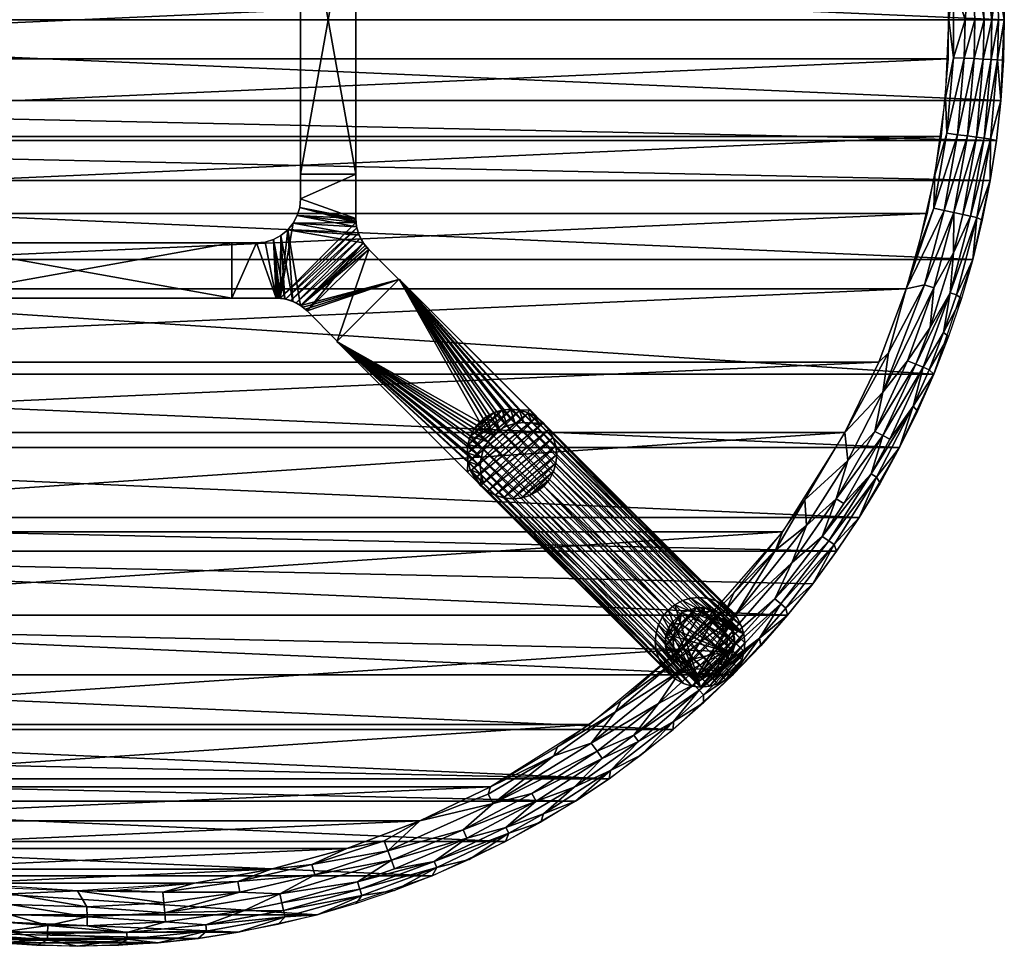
# Model space of a CAD drawing. Header units: inches. Extents: x -21 to 21, y -21 to 21.
# Tile 3 of 4: x -1.3 to 21, y -21 to 0. Entities that reach past the tile are written whole.
import ezdxf

# ---------------------------------------------------------------- set-up
doc = ezdxf.new("R2010")
doc.units = ezdxf.units.IN
doc.header["$MEASUREMENT"] = 0
for name, color, linetype in [('AFUTL-3-EDPL', 19, 'Continuous'), ('AFUTL-3-GDPL', 19, 'Continuous'), ('AFUTL-3-HWPT', 4, 'Continuous'), ('AFUTL-3-LGWD', 15, 'Continuous'), ('AFUTL-3-TPWD', 15, 'Continuous')]:
    doc.layers.add(name, color=color, linetype=linetype)

msp = doc.modelspace()

# ---------------------------------------------------------------- meshes
at = {"layer": 'AFUTL-3-EDPL'}
mesh = msp.add_polyface(dxfattribs=at)
corners = [(19.849, 0.861, 28.505), (19.808, 3.468, 28.592), (20.259, 1.76, 28.715), (20.031, 3.507, 28.715), (20.367, 2.663, 28.871), (19.57, 3.426, 28.505), (20.681, 3.647, 29.547), (20.82, 2.741, 29.547), (20.554, 3.599, 29.266), (20.718, 0, 29.056), (20.788, 1.806, 29.266), (20.54, 0, 28.871), (20.06, 4.416, 28.871), (20.408, 3.573, 29.056), (20.234, 4.454, 29.056), (19.2, 5.107, 28.505), (20.98, 0.916, 29.547), (20.847, 0.909, 29.266), (19.849, -0.861, 28.505), (19.746, 0, 28.476), (19.667, 1.77, 28.476), (20.92, 1.83, 29.547), (20.11, 0, 28.592), (20.336, 0, 28.715), (20.379, 4.486, 29.266), (19.652, 5.228, 28.715), (21, 0, 29.547), (20.502, 4.545, 29.547), (19.429, 3.526, 28.476), (20.866, 0, 29.266)]
mesh.append_faces([[corners[k] for k in face] for face in [(2, 3, 4), (4, 12, 13), (8, 13, 24), (29, 9, 17)]], dxfattribs={"vtx0": -1, "vtx1": -1})
mesh.append_faces([[corners[k] for k in face] for face in [(0, 1, 2), (0, 5, 1), (9, 4, 10), (11, 4, 9), (3, 12, 4), (8, 10, 13), (5, 15, 1), (18, 19, 0), (0, 20, 5), (7, 10, 8), (22, 0, 2), (0, 22, 18), (2, 1, 3), (3, 1, 25), (5, 28, 15)]], dxfattribs={"vtx0": -1, "vtx1": -1, "vtx2": -1})
mesh.append_faces([[corners[k] for k in face] for face in [(16, 17, 10), (11, 2, 4), (22, 2, 23), (9, 10, 17)]], dxfattribs={"vtx0": -1, "vtx2": -1})
mesh.append_faces([[corners[k] for k in face] for face in [(6, 7, 8), (14, 13, 12), (21, 16, 10), (4, 13, 10), (19, 20, 0), (23, 2, 11), (16, 26, 17), (7, 21, 10), (27, 6, 8), (20, 28, 5), (29, 17, 26)]], dxfattribs={"vtx1": -1, "vtx2": -1})
mesh = msp.add_polyface(dxfattribs=at)
corners = [(20.091, -0.872, 28.592), (20.316, -0.883, 28.715), (19.94, -2.607, 28.592), (20.847, -0.909, 29.266), (21, 0, 29.547), (20.98, -0.916, 29.547), (20.92, -1.83, 29.547), (20.69, -2.705, 29.266), (20.336, 0, 28.715), (20.54, 0, 28.871), (20.718, 0, 29.056), (20.521, -0.893, 28.871), (19.7, -2.575, 28.505), (19.403, -4.271, 28.505), (20.367, -2.663, 28.871), (20.544, -2.686, 29.056), (20.06, -4.416, 28.871), (20.699, -0.902, 29.056), (20.866, 0, 29.266), (20.82, -2.741, 29.547), (20.164, -2.636, 28.715), (19.849, -0.861, 28.505), (20.234, -4.454, 29.056), (19.86, -4.372, 28.715), (19.639, -4.323, 28.592), (20.11, 0, 28.592), (20.681, -3.647, 29.547), (19.429, -3.526, 28.476), (19.667, -1.77, 28.476), (19.746, 0, 28.476)]
mesh.append_faces([[corners[k] for k in face] for face in [(0, 1, 2), (9, 10, 11), (14, 15, 16), (18, 4, 3), (11, 17, 14), (15, 7, 22), (17, 3, 15), (10, 18, 17), (20, 14, 23), (1, 11, 20), (8, 9, 1), (2, 20, 24), (25, 8, 0)]], dxfattribs={"vtx0": -1, "vtx1": -1})
mesh.append_faces([[corners[k] for k in face] for face in [(3, 6, 7), (12, 2, 13), (21, 0, 12), (15, 3, 7), (13, 27, 12), (12, 28, 21)]], dxfattribs={"vtx0": -1, "vtx1": -1, "vtx2": -1})
mesh.append_faces([[corners[k] for k in face] for face in [(3, 4, 5), (0, 8, 1), (12, 0, 2), (14, 17, 15), (11, 10, 17), (7, 6, 19), (2, 1, 20), (17, 18, 3), (20, 11, 14), (1, 9, 11), (21, 25, 0), (7, 19, 26), (3, 5, 6), (12, 27, 28), (21, 28, 29)]], dxfattribs={"vtx0": -1, "vtx2": -1})
mesh = msp.add_polyface(dxfattribs=at)
corners = [(19.639, -4.323, 28.592), (20.164, -2.636, 28.715), (19.86, -4.372, 28.715), (20.69, -2.705, 29.266), (20.681, -3.647, 29.547), (20.379, -4.486, 29.266), (20.502, -4.545, 29.547), (19.407, -6.074, 28.715), (19.85, -5.28, 28.871), (19.318, -6.979, 28.871), (18.998, -7.809, 28.871), (19.773, -6.189, 29.056), (19.163, -7.877, 29.056), (18.78, -6.102, 28.476), (19.192, -6.007, 28.592), (18.376, -7.553, 28.505), (20.06, -4.416, 28.871), (20.544, -2.686, 29.056), (20.234, -4.454, 29.056), (20.284, -5.435, 29.547), (19.914, -6.233, 29.266), (18.157, -7.761, 28.476), (20.028, -6.315, 29.547), (19.625, -7.09, 29.266), (18.809, -7.731, 28.715), (20.367, -2.663, 28.871), (18.251, -8.444, 28.592), (19.403, -4.271, 28.505), (19.94, -2.607, 28.592), (19.734, -7.182, 29.547), (19.035, -5.253, 28.476), (19.429, -3.526, 28.476)]
mesh.append_faces([[corners[k] for k in face] for face in [(0, 2, 14), (7, 9, 24), (16, 18, 8), (20, 22, 23)]], dxfattribs={"vtx0": -1, "vtx1": -1})
mesh.append_faces([[corners[k] for k in face] for face in [(3, 4, 5), (7, 8, 9), (10, 11, 12), (13, 14, 15), (8, 18, 11), (5, 19, 20), (18, 3, 5), (18, 5, 11), (11, 5, 20), (11, 23, 12), (2, 8, 7), (14, 7, 26), (14, 2, 7), (27, 0, 13)]], dxfattribs={"vtx0": -1, "vtx1": -1, "vtx2": -1})
mesh.append_faces([[corners[k] for k in face] for face in [(0, 1, 2), (5, 4, 6), (16, 17, 18), (8, 11, 9), (13, 0, 14), (15, 21, 13), (20, 19, 22), (2, 25, 16), (27, 28, 0), (23, 22, 29), (5, 6, 19), (2, 16, 8), (11, 20, 23)]], dxfattribs={"vtx0": -1, "vtx2": -1})
mesh.append_faces([[corners[k] for k in face] for face in [(9, 11, 10)]], dxfattribs={"vtx1": -1})
mesh.append_faces([[corners[k] for k in face] for face in [(13, 30, 27), (27, 30, 31)]], dxfattribs={"vtx2": -1})
mesh = msp.add_polyface(dxfattribs=at)
corners = [(18.251, -8.444, 28.592), (18.809, -7.731, 28.715), (18.069, -9.33, 28.715), (18.998, -7.809, 28.871), (19.163, -7.877, 29.056), (18.251, -9.424, 28.871), (17.452, -9.992, 28.592), (19.625, -7.09, 29.266), (19.734, -7.182, 29.547), (19.3, -7.933, 29.266), (18.108, -10.368, 29.266), (18.627, -9.697, 29.547), (18.186, -10.5, 29.547), (19.407, -6.074, 28.715), (17.193, -10.859, 28.715), (19.401, -8.036, 29.547), (18.938, -8.762, 29.266), (17.388, -9.357, 28.476), (16.48, -10.878, 28.476), (18.409, -9.506, 29.056), (17.98, -10.294, 29.056), (17.366, -10.968, 28.871), (18.376, -7.553, 28.505), (18.157, -7.761, 28.476), (17.022, -11.812, 29.056), (19.032, -8.875, 29.547), (16.521, -11.465, 28.592), (19.192, -6.007, 28.592), (17.711, -11.283, 29.547), (19.318, -6.979, 28.871)]
mesh.append_faces([[corners[k] for k in face] for face in [(3, 4, 5), (0, 2, 6), (7, 8, 9), (17, 6, 18), (20, 10, 24), (6, 14, 26), (9, 15, 16)]], dxfattribs={"vtx0": -1, "vtx1": -1})
mesh.append_faces([[corners[k] for k in face] for face in [(0, 1, 2), (6, 2, 14), (16, 11, 10), (5, 4, 19), (20, 16, 10), (1, 3, 2), (14, 5, 21), (2, 5, 14), (22, 27, 0), (22, 0, 17)]], dxfattribs={"vtx0": -1, "vtx1": -1, "vtx2": -1})
mesh.append_faces([[corners[k] for k in face] for face in [(10, 11, 12), (0, 13, 1), (9, 8, 15), (5, 20, 21), (17, 0, 6), (22, 17, 23), (4, 16, 19), (4, 7, 9), (2, 3, 5), (16, 15, 25), (18, 6, 26), (4, 9, 16), (16, 25, 11), (10, 12, 28), (5, 19, 20), (1, 29, 3)]], dxfattribs={"vtx0": -1, "vtx2": -1})
mesh.append_faces([[corners[k] for k in face] for face in [(19, 16, 20)]], dxfattribs={"vtx1": -1})
mesh = msp.add_polyface(dxfattribs=at)
corners = [(17.143, -11.896, 29.266), (16.66, -12.784, 29.547), (16.049, -13.336, 29.266), (16.521, -11.465, 28.592), (17.193, -10.859, 28.715), (16.189, -12.307, 28.715), (15.798, -13.127, 28.871), (17.022, -11.812, 29.056), (15.935, -13.241, 29.056), (15.816, -12.023, 28.505), (14.896, -13.51, 28.592), (14.716, -13.347, 28.505), (18.108, -10.368, 29.266), (17.711, -11.283, 29.547), (16.087, -13.499, 29.547), (14.603, -14.445, 28.871), (14.457, -14.301, 28.715), (16.875, -11.71, 28.871), (17.98, -10.294, 29.056), (17.202, -12.045, 29.547), (13.506, -14.571, 28.505), (16.48, -10.878, 28.476), (15.456, -14.018, 29.266), (14.729, -14.571, 29.056), (15.483, -14.187, 29.547), (14.87, -12.992, 28.476), (15.975, -11.607, 28.476), (13.646, -14.272, 28.476), (17.366, -10.968, 28.871)]
mesh.append_faces([[corners[k] for k in face] for face in [(6, 8, 15), (7, 0, 8), (2, 14, 22)]], dxfattribs={"vtx0": -1, "vtx1": -1})
mesh.append_faces([[corners[k] for k in face] for face in [(0, 1, 2), (3, 4, 5), (9, 10, 11), (12, 13, 0), (9, 3, 10), (17, 7, 6), (11, 10, 20), (21, 3, 9), (8, 0, 2), (7, 12, 0), (4, 17, 5), (5, 17, 6), (5, 6, 16), (11, 25, 9), (20, 27, 11)]], dxfattribs={"vtx0": -1, "vtx1": -1, "vtx2": -1})
mesh.append_faces([[corners[k] for k in face] for face in [(6, 7, 8), (2, 1, 14), (16, 6, 15), (3, 5, 10), (17, 18, 7), (0, 13, 19), (8, 22, 23), (8, 2, 22), (0, 19, 1), (22, 14, 24), (9, 25, 26), (9, 26, 21), (11, 27, 25), (4, 28, 17)]], dxfattribs={"vtx0": -1, "vtx2": -1})
mesh.append_faces([[corners[k] for k in face] for face in [(28, 18, 17)]], dxfattribs={"vtx1": -1})
mesh.append_faces([[corners[k] for k in face] for face in [(10, 5, 16)]], dxfattribs={"vtx1": -1, "vtx2": -1})
mesh = msp.add_polyface(dxfattribs=at)
corners = [(13.165, -15.499, 28.715), (13.963, -15.064, 28.871), (12.607, -16.216, 28.871), (14.084, -15.195, 29.056), (13.509, -15.904, 29.266), (12.716, -16.357, 29.056), (13.506, -14.571, 28.505), (14.896, -13.51, 28.592), (13.67, -14.748, 28.592), (12.081, -17.013, 29.266), (12.784, -16.66, 29.547), (12.045, -17.202, 29.547), (15.456, -14.018, 29.266), (14.185, -15.304, 29.266), (12.194, -15.685, 28.505), (14.849, -14.849, 29.547), (14.457, -14.301, 28.715), (11.643, -16.396, 28.592), (11.774, -16.58, 28.715), (15.483, -14.187, 29.547), (14.187, -15.483, 29.547), (13.499, -16.087, 29.547), (14.603, -14.445, 28.871), (15.935, -13.241, 29.056), (14.729, -14.571, 29.056), (11.253, -17.396, 29.056), (12.312, -15.438, 28.476), (13.646, -14.272, 28.476), (11.892, -16.747, 28.871)]
mesh.append_faces([[corners[k] for k in face] for face in [(13, 20, 4), (2, 5, 28), (22, 24, 1)]], dxfattribs={"vtx0": -1, "vtx1": -1})
mesh.append_faces([[corners[k] for k in face] for face in [(0, 1, 2), (3, 4, 5), (6, 7, 8), (3, 12, 13), (6, 8, 14), (12, 15, 13), (16, 1, 0), (2, 3, 5), (14, 8, 17), (0, 2, 18), (4, 10, 9), (7, 16, 8), (22, 23, 24), (1, 3, 2), (5, 9, 25), (5, 4, 9), (17, 0, 18), (8, 0, 17), (8, 16, 0), (14, 26, 6)]], dxfattribs={"vtx0": -1, "vtx1": -1, "vtx2": -1})
mesh.append_faces([[corners[k] for k in face] for face in [(9, 10, 11), (12, 19, 15), (4, 20, 21), (3, 13, 4), (13, 15, 20), (4, 21, 10), (1, 24, 3), (6, 26, 27), (18, 2, 28), (16, 22, 1)]], dxfattribs={"vtx0": -1, "vtx2": -1})
mesh.append_faces([[corners[k] for k in face] for face in [(24, 12, 3)]], dxfattribs={"vtx1": -1})
mesh = msp.add_polyface(dxfattribs=at)
corners = [(8.084, -19.076, 29.056), (8.826, -18.547, 28.871), (9.705, -18.305, 29.056), (11.774, -16.58, 28.715), (11.892, -16.747, 28.871), (10.295, -17.537, 28.715), (10.791, -16.682, 28.505), (9.42, -17.767, 28.592), (9.306, -17.553, 28.505), (10.398, -17.714, 28.871), (11.253, -17.396, 29.056), (8.142, -19.213, 29.266), (9.774, -18.436, 29.266), (8.875, -19.032, 29.547), (11.643, -16.396, 28.592), (12.081, -17.013, 29.266), (11.283, -17.711, 29.547), (10.563, -17.995, 29.266), (9.697, -18.627, 29.547), (10.5, -18.186, 29.547), (7.761, -18.157, 28.476), (12.716, -16.357, 29.056), (8.738, -18.362, 28.715), (7.037, -18.838, 28.592), (12.194, -15.685, 28.505), (12.045, -17.202, 29.547), (10.878, -16.48, 28.476), (12.312, -15.438, 28.476), (9.357, -17.388, 28.476)]
mesh.append_faces([[corners[k] for k in face] for face in [(3, 4, 5), (13, 12, 18), (19, 17, 16), (12, 2, 17), (18, 12, 19)]], dxfattribs={"vtx0": -1, "vtx1": -1})
mesh.append_faces([[corners[k] for k in face] for face in [(0, 1, 2), (6, 7, 8), (9, 10, 2), (11, 12, 13), (6, 14, 7), (15, 16, 17), (9, 2, 1), (10, 15, 17), (8, 7, 20), (4, 10, 9), (4, 21, 10), (7, 22, 23), (7, 5, 22), (24, 14, 6), (0, 2, 12), (10, 17, 2), (11, 0, 12), (5, 9, 22), (5, 4, 9), (22, 9, 1), (14, 3, 7), (6, 26, 24), (8, 28, 6)]], dxfattribs={"vtx0": -1, "vtx1": -1, "vtx2": -1})
mesh.append_faces([[corners[k] for k in face] for face in [(7, 3, 5), (15, 25, 16), (24, 26, 27), (6, 28, 26), (8, 20, 28)]], dxfattribs={"vtx0": -1, "vtx2": -1})
mesh.append_faces([[corners[k] for k in face] for face in [(12, 17, 19)]], dxfattribs={"vtx1": -1, "vtx2": -1})
mesh = msp.add_polyface(dxfattribs=at)
corners = [(4.586, -19.812, 28.715), (7.116, -19.05, 28.715), (6.347, -19.535, 28.871), (5.38, -19.377, 28.592), (5.315, -19.143, 28.505), (7.037, -18.838, 28.592), (4.706, -20.329, 29.266), (6.448, -19.845, 29.266), (5.435, -20.284, 29.547), (4.673, -20.185, 29.056), (4.633, -20.011, 28.871), (6.402, -19.704, 29.056), (6.952, -18.611, 28.505), (6.315, -20.028, 29.547), (7.761, -18.157, 28.476), (9.42, -17.767, 28.592), (7.188, -19.242, 28.871), (8.826, -18.547, 28.871), (8.084, -19.076, 29.056), (8.142, -19.213, 29.266), (7.182, -19.734, 29.547), (8.036, -19.401, 29.547), (3.638, -19.532, 28.505), (8.738, -18.362, 28.715), (3.683, -19.77, 28.592), (8.875, -19.032, 29.547), (4.545, -20.502, 29.547), (4.394, -19.251, 28.476), (6.102, -18.78, 28.476)]
mesh.append_faces([[corners[k] for k in face] for face in [(12, 28, 14)]], dxfattribs={"vtx0": -1})
mesh.append_faces([[corners[k] for k in face] for face in [(3, 4, 5), (9, 10, 11), (8, 7, 13), (16, 17, 18), (20, 19, 21), (10, 0, 2), (11, 2, 18), (14, 5, 12), (1, 5, 23), (21, 19, 25), (13, 7, 20), (26, 6, 8), (2, 1, 16)]], dxfattribs={"vtx0": -1, "vtx1": -1})
mesh.append_faces([[corners[k] for k in face] for face in [(0, 1, 2), (6, 7, 8), (4, 12, 5), (14, 15, 5), (16, 1, 17), (7, 19, 20), (22, 4, 3), (7, 11, 19), (6, 9, 7), (24, 3, 0), (0, 3, 1), (22, 27, 4), (4, 28, 12)]], dxfattribs={"vtx0": -1, "vtx1": -1, "vtx2": -1})
mesh.append_faces([[corners[k] for k in face] for face in [(10, 2, 11), (9, 11, 7), (11, 18, 19), (1, 23, 17), (3, 5, 1), (27, 28, 4)]], dxfattribs={"vtx1": -1, "vtx2": -1})
mesh.append_faces([[corners[k] for k in face] for face in [(2, 16, 18)]], dxfattribs={"vtx2": -1})
mesh = msp.add_polyface(dxfattribs=at)
corners = [(1.934, -19.773, 28.505), (3.638, -19.532, 28.505), (3.683, -19.77, 28.592), (0.223, -20.539, 28.871), (0.22, -20.334, 28.715), (1.999, -20.443, 28.871), (1.83, -20.92, 29.547), (2.929, -20.66, 29.266), (2.741, -20.82, 29.547), (1.98, -20.239, 28.715), (0.218, -20.108, 28.592), (0, -19.746, 28.476), (1.958, -20.014, 28.592), (3.761, -20.193, 28.871), (2.908, -20.513, 29.056), (1.13, -20.836, 29.266), (5.38, -19.377, 28.592), (4.706, -20.329, 29.266), (3.647, -20.681, 29.547), (4.673, -20.185, 29.056), (4.545, -20.502, 29.547), (4.586, -19.812, 28.715), (1.122, -20.688, 29.056), (0.916, -20.98, 29.547), (0.886, -19.726, 28.476), (2.651, -19.567, 28.476), (4.394, -19.251, 28.476), (4.633, -20.011, 28.871)]
mesh.append_faces([[corners[k] for k in face] for face in [(6, 7, 8), (10, 11, 12), (18, 17, 20), (3, 5, 22), (4, 10, 9), (12, 0, 2), (8, 7, 18), (23, 15, 6), (13, 21, 27)]], dxfattribs={"vtx0": -1, "vtx1": -1})
mesh.append_faces([[corners[k] for k in face] for face in [(0, 1, 2), (3, 4, 5), (5, 13, 14), (15, 7, 6), (2, 1, 16), (5, 9, 13), (7, 17, 18), (14, 13, 19), (9, 21, 13), (9, 2, 21), (15, 22, 7), (14, 19, 17), (7, 14, 17), (22, 14, 7), (22, 5, 14), (11, 0, 12), (0, 25, 1)]], dxfattribs={"vtx0": -1, "vtx1": -1, "vtx2": -1})
mesh.append_faces([[corners[k] for k in face] for face in [(24, 25, 0)]], dxfattribs={"vtx1": -1})
mesh.append_faces([[corners[k] for k in face] for face in [(4, 9, 5), (10, 12, 9), (12, 2, 9), (25, 26, 1), (13, 27, 19)]], dxfattribs={"vtx1": -1, "vtx2": -1})
mesh.append_faces([[corners[k] for k in face] for face in [(11, 24, 0)]], dxfattribs={"vtx2": -1})
mesh = msp.add_polyface(dxfattribs=at)
corners = [(-1.541, -20.277, 28.715), (0.22, -20.334, 28.715), (-0.667, -20.529, 28.871), (-3.352, -20.446, 29.056), (-1.57, -20.659, 29.056), (-2.481, -20.718, 29.266), (-2.442, -20.394, 28.871), (-1.83, -20.92, 29.547), (-0.678, -20.855, 29.266), (-0.916, -20.98, 29.547), (1.13, -20.836, 29.266), (0, -21, 29.547), (-3.253, -19.845, 28.592), (-3.526, -19.429, 28.476), (-1.523, -20.052, 28.592), (-1.505, -19.81, 28.505), (-1.77, -19.667, 28.476), (0, -19.746, 28.476), (0.916, -20.98, 29.547), (-0.673, -20.708, 29.056), (1.122, -20.688, 29.056), (-4.198, -20.107, 28.871), (0.218, -20.108, 28.592), (-3.647, -20.681, 29.547), (-2.741, -20.82, 29.547), (-4.265, -20.426, 29.266), (-4.156, -19.906, 28.715), (0.223, -20.539, 28.871)]
mesh.append_faces([[corners[k] for k in face] for face in [(7, 8, 9), (12, 13, 14), (11, 10, 18), (19, 2, 20), (23, 5, 24), (14, 15, 22), (4, 2, 19), (9, 8, 11), (24, 5, 7), (2, 1, 27)]], dxfattribs={"vtx0": -1, "vtx1": -1})
mesh.append_faces([[corners[k] for k in face] for face in [(0, 1, 2), (3, 4, 5), (3, 6, 4), (8, 10, 11), (5, 8, 7), (6, 2, 4), (21, 6, 3), (0, 14, 1), (15, 17, 22), (25, 5, 23), (8, 19, 10), (5, 4, 8), (25, 3, 5), (6, 0, 2), (26, 0, 6), (13, 15, 14)]], dxfattribs={"vtx0": -1, "vtx1": -1, "vtx2": -1})
mesh.append_faces([[corners[k] for k in face] for face in [(15, 16, 17)]], dxfattribs={"vtx0": -1, "vtx2": -1})
mesh.append_faces([[corners[k] for k in face] for face in [(12, 14, 0), (13, 16, 15), (19, 20, 10), (26, 12, 0), (14, 22, 1), (4, 19, 8)]], dxfattribs={"vtx1": -1, "vtx2": -1})
mesh.append_faces([[corners[k] for k in face] for face in [(2, 27, 20)]], dxfattribs={"vtx2": -1})
at = {"layer": 'AFUTL-3-GDPL'}
mesh = msp.add_polyface(dxfattribs=at)
corners = [(13.897, -13.521, 0.531), (13.326, -14.02), (14.697, -14.32, 0.531), (14.528, -14.775), (14.775, -13.69), (13.69, -13.442), (13.667, -14.551, 0.531), (14.02, -14.891), (14.492, -13.615, 0.531), (13.442, -14.528), (14.197, -13.326), (14.891, -14.197), (13.499, -13.972, 0.531), (14.245, -14.719, 0.531), (14.775, -14.528, 0.177), (14.665, -13.552, 0.177), (13.69, -14.775, 0.177), (13.69, -13.442, 0.177), (13.442, -13.69, 0.177), (13.442, -14.528, 0.177), (14.369, -14.852, 0.177), (14.852, -13.849, 0.177), (14.02, -13.326, 0.177), (13.326, -14.02, 0.177), (14.369, -13.365, 0.177), (14.02, -14.891, 0.177), (14.891, -14.197, 0.177), (14.726, -14.011, 0.531), (14.206, -13.491, 0.531), (13.508, -14.283, 0.531), (14.528, -13.442), (13.442, -13.69), (14.775, -14.528), (13.69, -14.775), (13.934, -14.709, 0.531), (14.522, -14.577, 0.531), (13.64, -13.695, 0.531), (14.602, -13.726, 0.531), (14.665, -14.665, 0.177), (13.365, -14.369, 0.177), (14.891, -14.02), (14.197, -14.891), (14.02, -13.326), (13.326, -14.197), (14.197, -13.326, 0.177), (13.326, -14.197, 0.177), (14.528, -14.775, 0.177), (14.528, -13.442, 0.177), (13.365, -13.849, 0.177), (14.197, -14.891, 0.177), (14.775, -13.69, 0.177), (13.552, -13.825, 0.531)]
mesh.append_faces([[corners[k] for k in face] for face in [(2, 14, 26), (36, 17, 18), (6, 19, 16), (13, 49, 20), (29, 45, 39), (27, 26, 21), (35, 46, 38), (21, 40, 4), (47, 30, 24), (34, 16, 25), (48, 31, 1), (39, 43, 9), (20, 41, 3), (46, 3, 38), (50, 4, 15), (0, 22, 17), (48, 1, 23), (45, 43, 39), (24, 30, 10), (49, 41, 20), (26, 40, 21), (2, 26, 27), (15, 4, 30), (38, 3, 32), (6, 16, 34), (0, 17, 36), (38, 32, 14), (39, 9, 19), (26, 11, 40), (28, 24, 44), (24, 10, 44), (20, 3, 46), (15, 30, 47), (18, 31, 48), (21, 4, 50)]])
mesh.append_faces([[corners[k] for k in face] for face in [(8, 24, 28), (12, 45, 29), (13, 46, 35), (17, 31, 18), (12, 48, 23), (19, 33, 16), (22, 5, 17), (16, 7, 25), (14, 11, 26), (28, 22, 0), (29, 19, 6), (5, 1, 31), (3, 11, 32), (35, 14, 2), (28, 37, 8), (49, 7, 41), (22, 10, 42), (45, 1, 43), (8, 15, 47), (13, 25, 49), (37, 21, 50)]], dxfattribs={"vtx0": -1})
mesh.append_faces([[corners[k] for k in face] for face in [(30, 9, 10), (33, 4, 7), (41, 11, 3), (42, 1, 5), (27, 0, 2), (0, 27, 28), (9, 30, 33), (37, 15, 8), (7, 40, 41), (10, 43, 42), (51, 48, 12)]], dxfattribs={"vtx0": -1, "vtx1": -1})
mesh.append_faces([[corners[k] for k in face] for face in [(28, 27, 37), (10, 9, 43), (7, 4, 40), (33, 30, 4), (2, 6, 34), (2, 0, 36), (41, 40, 11), (42, 43, 1), (51, 18, 48), (2, 51, 12)]], dxfattribs={"vtx0": -1, "vtx2": -1})
mesh.append_faces([[corners[k] for k in face] for face in [(34, 25, 13), (27, 21, 37), (36, 18, 51), (44, 10, 22), (23, 1, 45), (25, 7, 49)]], dxfattribs={"vtx1": -1})
mesh.append_faces([[corners[k] for k in face] for face in [(12, 29, 2), (36, 51, 2), (34, 13, 2), (29, 6, 2)]], dxfattribs={"vtx1": -1, "vtx2": -1})
mesh.append_faces([[corners[k] for k in face] for face in [(8, 47, 24), (28, 44, 22), (14, 32, 11), (16, 33, 7), (22, 42, 5), (37, 50, 15), (17, 5, 31), (19, 9, 33), (13, 35, 2), (35, 38, 14), (29, 39, 19), (12, 23, 45), (13, 20, 46)]], dxfattribs={"vtx2": -1})
at = {"layer": 'AFUTL-3-HWPT'}
mesh = msp.add_polyface(dxfattribs=at)
corners = [(5.058, 3.5, 26.476), (6.308, 3.5, 26.476), (6.308, -3.5, 26.476), (5.058, -3.5, 26.476), (6.308, 3.5, 28.476), (6.308, -3.5, 28.476), (5.058, -3.5, 28.476), (5.058, 3.5, 28.476)]
mesh.append_faces([[corners[k] for k in face] for face in [(3, 1, 2), (1, 5, 2), (6, 2, 5), (3, 7, 0), (5, 7, 6), (0, 4, 1)]], dxfattribs={"vtx0": -1})
mesh.append_faces([[corners[k] for k in face] for face in [(0, 1, 3), (4, 5, 1), (3, 2, 6), (6, 7, 3), (4, 7, 5), (7, 4, 0)]], dxfattribs={"vtx1": -1})
mesh = msp.add_polyface(dxfattribs=at)
corners = [(5.89, -7.282, 26.508), (5.89, -7.282, 28.476), (5.209, -6.601, 28.476), (5.209, -6.601, 26.486), (7.282, -5.89, 28.476), (7.282, -5.89, 26.508), (6.601, -5.209, 26.486), (6.601, -5.209, 28.476), (3.5, -6.308, 28.476), (3.5, -6.308, 26.476), (4.502, -6.308, 26.476), (4.502, -6.308, 28.476), (3.5, -5.058, 28.476), (3.5, -5.058, 26.476), (5.057, -6.476, 28.476), (4.884, -6.384, 28.476), (4.697, -6.327, 28.476), (4.532, -6.308, 26.476), (4.563, -6.31, 26.476), (4.594, -6.312, 26.476), (4.716, -6.331, 26.477), (4.837, -6.366, 26.477), (4.954, -6.416, 26.479), (5.062, -6.48, 26.481), (5.114, -6.517, 26.483), (5.163, -6.557, 26.484), (6.308, -4.502, 28.476), (6.327, -4.697, 28.476), (6.384, -4.884, 28.476), (6.476, -5.057, 28.476), (6.557, -5.163, 26.484), (6.517, -5.114, 26.483), (6.48, -5.062, 26.481), (6.416, -4.954, 26.479), (6.366, -4.837, 26.477), (6.331, -4.716, 26.477), (6.312, -4.594, 26.476), (6.31, -4.563, 26.476), (6.308, -4.532, 26.476), (6.308, -4.502, 26.476), (4.058, -5.058, 28.476), (4.058, -5.058, 26.476), (6.308, -3.5, 28.476), (5.058, -3.5, 28.476), (5.058, -4.058, 28.476), (5.039, -4.253, 28.476), (4.982, -4.441, 28.476), (4.889, -4.613, 28.476), (4.765, -4.765, 28.476), (4.613, -4.889, 28.476), (4.441, -4.982, 28.476), (4.253, -5.039, 28.476), (6.308, -3.5, 26.476), (5.058, -4.058, 26.476), (5.039, -4.253, 26.476), (4.982, -4.441, 26.476), (4.889, -4.613, 26.476), (4.765, -4.765, 26.476), (4.613, -4.889, 26.476), (4.441, -4.982, 26.476), (4.253, -5.039, 26.476), (5.058, -3.5, 26.476)]
mesh.append_faces([[corners[k] for k in face] for face in [(1, 5, 4), (9, 12, 13), (44, 42, 43), (60, 40, 51), (59, 51, 50), (58, 50, 49), (57, 49, 48), (56, 48, 47), (55, 47, 46), (54, 46, 45), (53, 43, 61), (41, 9, 13), (42, 61, 43)]], dxfattribs={"vtx0": -1})
mesh.append_faces([[corners[k] for k in face] for face in [(0, 2, 3), (8, 10, 11), (14, 24, 2), (15, 22, 14), (22, 15, 21), (21, 16, 20), (20, 16, 19), (19, 11, 18), (18, 11, 17), (17, 11, 10), (27, 36, 26), (28, 34, 27), (34, 28, 33), (33, 29, 32), (32, 29, 31), (31, 7, 30), (30, 7, 6), (13, 40, 41), (1, 7, 2), (2, 29, 14), (14, 48, 15), (15, 49, 16), (16, 50, 11), (48, 28, 47), (47, 27, 46), (46, 26, 45), (45, 26, 44), (52, 26, 39), (41, 40, 60), (32, 22, 33), (33, 21, 34), (34, 20, 35), (35, 19, 36), (18, 59, 19), (59, 10, 60), (60, 10, 41), (53, 39, 54), (5, 23, 6), (6, 23, 30), (30, 23, 31), (31, 23, 32)]], dxfattribs={"vtx0": -1, "vtx1": -1})
mesh.append_faces([[corners[k] for k in face] for face in [(14, 29, 48), (19, 56, 36)]], dxfattribs={"vtx0": -1, "vtx1": -1, "vtx2": -1})
mesh.append_faces([[corners[k] for k in face] for face in [(7, 5, 6), (2, 24, 25), (2, 25, 3), (14, 22, 23), (14, 23, 24), (21, 15, 16), (19, 16, 11), (26, 36, 37), (26, 37, 38), (27, 34, 35), (27, 35, 36), (33, 28, 29), (31, 29, 7), (2, 7, 29), (15, 48, 49), (16, 49, 50), (11, 50, 51), (11, 51, 40), (47, 28, 27), (46, 27, 26), (44, 26, 42), (40, 8, 11), (53, 45, 44), (33, 22, 21), (34, 21, 20), (35, 20, 19), (19, 59, 58), (19, 58, 57), (59, 17, 10), (41, 10, 9), (36, 56, 55), (36, 55, 54), (54, 39, 38), (54, 38, 37), (53, 52, 39), (5, 3, 25), (5, 25, 24)]], dxfattribs={"vtx0": -1, "vtx2": -1})
mesh.append_faces([[corners[k] for k in face] for face in [(1, 2, 0), (4, 5, 7), (9, 10, 8), (0, 5, 1), (8, 12, 9), (12, 40, 13), (12, 8, 40), (42, 26, 52), (60, 51, 59), (59, 50, 58), (58, 49, 57), (57, 48, 56), (56, 47, 55), (55, 46, 54), (54, 45, 53), (61, 52, 53), (0, 3, 5), (52, 61, 42)]], dxfattribs={"vtx1": -1})
mesh.append_faces([[corners[k] for k in face] for face in [(38, 39, 26), (29, 28, 48), (44, 43, 53), (23, 22, 32), (18, 17, 59), (57, 56, 19), (37, 36, 54), (24, 23, 5)]], dxfattribs={"vtx1": -1, "vtx2": -1})
mesh.append_faces([[corners[k] for k in face] for face in [(1, 4, 7)]], dxfattribs={"vtx2": -1})
mesh = msp.add_polyface(dxfattribs=at)
corners = [(-3.5, -6.308, 26.476), (-3.5, -5.058, 26.476), (3.5, -5.058, 26.476), (3.5, -6.308, 26.476), (-3.5, -5.058, 28.476), (3.5, -5.058, 28.476), (3.5, -6.308, 28.476), (-3.5, -6.308, 28.476)]
mesh.append_faces([[corners[k] for k in face] for face in [(3, 1, 2), (5, 1, 4), (2, 6, 3), (7, 3, 6), (7, 5, 4), (0, 4, 1)]], dxfattribs={"vtx0": -1})
mesh.append_faces([[corners[k] for k in face] for face in [(0, 1, 3), (2, 1, 5), (5, 6, 2), (0, 3, 7), (6, 5, 7), (7, 4, 0)]], dxfattribs={"vtx1": -1})
mesh = msp.add_polyface(dxfattribs=at)
corners = [(7.293, -5.879, 28.476), (5.879, -7.293, 28.476), (8.841, -10.255, 28.476), (8.9, -10.196, 28.476), (8.846, -10.008, 28.476), (8.828, -9.814, 28.476), (8.848, -9.621, 28.476), (8.905, -9.436, 28.476), (8.996, -9.266, 28.476), (9.118, -9.118, 28.476), (9.266, -8.996, 28.476), (9.436, -8.905, 28.476), (9.621, -8.848, 28.476), (9.814, -8.828, 28.476), (10.008, -8.846, 28.476), (10.196, -8.9, 28.476), (10.255, -8.841, 28.476), (5.879, -7.293, 26.476), (9.142, -10.556, 26.476), (10.556, -9.142, 26.476), (7.293, -5.879, 26.476), (9.2, -10.497, 26.476), (10.497, -9.2, 26.476), (10.309, -9.146, 26.476), (10.115, -9.129, 26.476), (9.922, -9.149, 26.476), (9.737, -9.205, 26.476), (9.567, -9.296, 26.476), (9.418, -9.418, 26.476), (9.296, -9.567, 26.476), (9.205, -9.737, 26.476), (9.149, -9.922, 26.476), (9.129, -10.115, 26.476), (9.146, -10.309, 26.476)]
mesh.append_faces([[corners[k] for k in face] for face in [(17, 2, 1), (16, 20, 0), (3, 18, 21), (16, 22, 19), (23, 19, 22), (3, 33, 4), (4, 32, 5), (5, 31, 6), (6, 30, 7), (7, 29, 8), (8, 28, 9), (10, 28, 27), (11, 27, 26), (12, 26, 25), (13, 25, 24), (14, 24, 23), (15, 23, 22), (1, 20, 17)]], dxfattribs={"vtx0": -1})
mesh.append_faces([[corners[k] for k in face] for face in [(1, 9, 0), (2, 4, 1), (33, 17, 32), (32, 17, 31), (31, 17, 30), (30, 17, 29), (29, 17, 28), (28, 20, 27), (27, 20, 26), (26, 20, 25), (25, 20, 24), (24, 20, 23)]], dxfattribs={"vtx0": -1, "vtx1": -1})
mesh.append_faces([[corners[k] for k in face] for face in [(0, 9, 10), (0, 10, 11), (1, 4, 5), (1, 5, 6), (1, 7, 8), (1, 8, 9), (0, 12, 13), (0, 13, 14), (14, 16, 0), (33, 18, 17), (28, 17, 20), (23, 20, 19)]], dxfattribs={"vtx0": -1, "vtx2": -1})
mesh.append_faces([[corners[k] for k in face] for face in [(15, 16, 14), (18, 2, 17), (19, 20, 16), (2, 18, 3), (15, 22, 16), (21, 18, 33), (21, 33, 3), (9, 28, 10), (10, 27, 11), (11, 26, 12), (12, 25, 13), (13, 24, 14), (14, 23, 15), (0, 20, 1)]], dxfattribs={"vtx1": -1})
mesh.append_faces([[corners[k] for k in face] for face in [(6, 7, 1), (11, 12, 0)]], dxfattribs={"vtx1": -1, "vtx2": -1})
mesh.append_faces([[corners[k] for k in face] for face in [(2, 3, 4), (4, 33, 32), (5, 32, 31), (6, 31, 30), (7, 30, 29), (8, 29, 28)]], dxfattribs={"vtx2": -1})
at = {"layer": 'AFUTL-3-LGWD'}
mesh = msp.add_polyface(dxfattribs=at)
corners = [(13.383, -13.383, 0.098), (13.258, -13.535, 0.098), (13.166, -13.71, 0.098), (13.111, -13.9, 0.098), (13.093, -14.097, 0.098), (13.115, -14.296, 0.098), (13.175, -14.487, 0.098), (13.271, -14.663, 0.098), (13.399, -14.819, 0.098), (13.554, -14.946, 0.098), (13.731, -15.042, 0.098), (13.922, -15.102, 0.098), (14.12, -15.124, 0.098), (14.318, -15.106, 0.098), (14.507, -15.051, 0.098), (14.682, -14.959, 0.098), (14.834, -14.834, 0.098), (14.959, -14.682, 0.098), (15.051, -14.507, 0.098), (15.106, -14.318, 0.098), (15.124, -14.12, 0.098), (15.102, -13.922, 0.098), (15.042, -13.731, 0.098), (14.946, -13.554, 0.098), (14.819, -13.399, 0.098), (14.663, -13.271, 0.098), (14.487, -13.175, 0.098), (14.296, -13.115, 0.098), (14.097, -13.093, 0.098), (13.9, -13.111, 0.098), (13.71, -13.166, 0.098), (13.535, -13.258, 0.098), (10.57, -10.57, 28.472), (10.417, -10.694, 28.472), (10.243, -10.786, 28.472), (10.053, -10.842, 28.472), (9.855, -10.859, 28.472), (9.657, -10.838, 28.472), (9.466, -10.778, 28.472), (9.289, -10.682, 28.472), (9.134, -10.554, 28.472), (9.006, -10.399, 28.472), (8.91, -10.222, 28.472), (8.851, -10.031, 28.472), (8.829, -9.833, 28.472), (8.846, -9.635, 28.472), (8.902, -9.445, 28.472), (8.994, -9.271, 28.472), (9.118, -9.118, 28.472), (9.271, -8.994, 28.472), (9.445, -8.902, 28.472), (9.635, -8.846, 28.472), (9.833, -8.829, 28.472), (10.031, -8.851, 28.472), (10.222, -8.91, 28.472), (10.399, -9.006, 28.472), (10.554, -9.134, 28.472), (10.682, -9.289, 28.472), (10.778, -9.466, 28.472), (10.838, -9.657, 28.472), (10.859, -9.855, 28.472), (10.842, -10.053, 28.472), (10.786, -10.243, 28.472), (10.694, -10.417, 28.472)]
mesh.append_faces([[corners[k] for k in face] for face in [(11, 4, 12)]], dxfattribs={"vtx0": -1, "vtx1": -1})
mesh.append_faces([[corners[k] for k in face] for face in [(31, 21, 12)]], dxfattribs={"vtx0": -1, "vtx1": -1, "vtx2": -1})
mesh.append_faces([[corners[k] for k in face] for face in [(49, 31, 0), (17, 63, 32), (63, 17, 18), (19, 61, 62), (61, 19, 20), (21, 59, 60), (59, 21, 22), (23, 57, 58), (57, 23, 24), (25, 55, 56), (55, 25, 26), (27, 53, 54), (53, 27, 28), (29, 51, 52), (51, 29, 30), (31, 49, 50), (50, 47, 46), (51, 46, 45), (52, 45, 44), (53, 44, 43), (54, 43, 42), (55, 42, 41), (56, 41, 40), (57, 40, 39), (58, 39, 38), (59, 38, 37), (60, 37, 36), (61, 36, 35), (62, 35, 34), (63, 34, 33), (9, 7, 6), (10, 6, 5), (11, 5, 4), (26, 23, 22), (27, 22, 21), (18, 15, 14), (19, 14, 13), (20, 13, 12)]], dxfattribs={"vtx0": -1, "vtx2": -1})
mesh.append_faces([[corners[k] for k in face] for face in [(32, 63, 33)]], dxfattribs={"vtx1": -1})
mesh.append_faces([[corners[k] for k in face] for face in [(0, 1, 47), (46, 47, 1), (2, 3, 45), (44, 45, 3), (4, 5, 43), (42, 43, 5), (6, 7, 41), (40, 41, 7), (8, 9, 39), (38, 39, 9), (10, 11, 37), (36, 37, 11), (12, 13, 35), (34, 35, 13), (14, 15, 33), (32, 33, 15), (50, 49, 47), (51, 50, 46), (52, 51, 45), (53, 52, 44), (54, 53, 43), (55, 54, 42), (56, 55, 41), (57, 56, 40), (58, 57, 39), (59, 58, 38), (60, 59, 37), (61, 60, 36), (62, 61, 35), (63, 62, 34), (10, 9, 6), (11, 10, 5), (26, 25, 23), (27, 26, 22), (28, 27, 21), (29, 28, 21), (30, 29, 21), (31, 30, 21), (18, 17, 15), (19, 18, 14), (20, 19, 13), (21, 20, 12), (0, 31, 12), (1, 0, 12), (2, 1, 12), (3, 2, 12), (4, 3, 12)]], dxfattribs={"vtx1": -1, "vtx2": -1})
mesh.append_faces([[corners[k] for k in face] for face in [(47, 48, 0), (0, 48, 49), (1, 2, 46), (45, 46, 2), (3, 4, 44), (43, 44, 4), (5, 6, 42), (41, 42, 6), (7, 8, 40), (39, 40, 8), (9, 10, 38), (37, 38, 10), (11, 12, 36), (35, 36, 12), (13, 14, 34), (33, 34, 14), (15, 16, 32), (32, 16, 17), (18, 62, 63), (62, 18, 19), (20, 60, 61), (60, 20, 21), (22, 58, 59), (58, 22, 23), (24, 56, 57), (56, 24, 25), (26, 54, 55), (54, 26, 27), (28, 52, 53), (52, 28, 29), (30, 50, 51), (50, 30, 31), (49, 48, 47), (9, 8, 7), (25, 24, 23), (17, 16, 15)]], dxfattribs={"vtx2": -1})
at = {"layer": 'AFUTL-3-TPWD'}
mesh = msp.add_polyface(dxfattribs=at)
corners = [(-19.401, 8.036, 29.547), (0, 21, 29.547), (0, -21, 29.547), (19.401, -8.036, 29.547), (-18.157, -7.761, 28.476), (0, -19.746, 28.476), (0, 19.746, 28.476), (18.157, -7.761, 28.476), (-16.087, -13.499, 29.547), (16.087, 13.499, 29.547), (-18.157, 7.761, 28.476), (18.157, 7.761, 28.476), (-20.92, -1.83, 29.547), (13.499, -16.087, 29.547), (-13.499, 16.087, 29.547), (8.036, 19.401, 29.547), (-8.036, -19.401, 29.547), (7.761, 18.157, 28.476), (-7.761, -18.157, 28.476), (-7.761, 18.157, 28.476), (7.761, -18.157, 28.476), (-13.646, 14.272, 28.476), (-14.272, -13.646, 28.476), (13.646, -14.272, 28.476), (14.272, 13.646, 28.476), (20.92, -1.83, 29.547), (-19.401, -8.036, 29.547), (-8.036, 19.401, 29.547), (19.401, 8.036, 29.547), (8.036, -19.401, 29.547), (20.92, 1.83, 29.547), (-20.92, 1.83, 29.547), (-13.499, -16.087, 29.547), (-16.087, 13.499, 29.547), (13.499, 16.087, 29.547), (16.087, -13.499, 29.547), (19.251, 4.394, 28.476), (4.394, -19.251, 28.476), (-19.251, -4.394, 28.476), (-4.394, 19.251, 28.476), (4.394, 19.251, 28.476), (-19.251, 4.394, 28.476), (19.251, -4.394, 28.476), (-4.394, -19.251, 28.476), (11.607, 15.975, 28.476), (-15.975, 11.607, 28.476), (15.975, -11.607, 28.476), (-11.607, -15.975, 28.476), (-19.726, -0.886, 28.476), (19.726, -0.886, 28.476), (17.711, 11.283, 29.547), (-17.711, -11.283, 29.547), (11.283, -17.711, 29.547), (-11.283, 17.711, 29.547), (17.711, -11.283, 29.547), (-17.711, 11.283, 29.547), (-11.283, -17.711, 29.547), (11.283, 17.711, 29.547), (-11.607, 15.975, 28.476), (11.607, -15.975, 28.476), (-15.975, -11.607, 28.476), (15.975, 11.607, 28.476), (1.83, 20.92, 29.547), (-1.83, -20.92, 29.547), (-1.83, 20.92, 29.547), (1.83, -20.92, 29.547), (20.681, -3.647, 29.547), (-3.647, -20.681, 29.547), (-20.681, 3.647, 29.547), (3.647, 20.681, 29.547), (20.681, 3.647, 29.547), (-20.681, -3.647, 29.547), (-3.647, 20.681, 29.547), (3.647, -20.681, 29.547), (5.435, 20.284, 29.547), (20.284, -5.435, 29.547), (-5.435, -20.284, 29.547), (-20.284, 5.435, 29.547), (-5.435, 20.284, 29.547), (5.435, -20.284, 29.547), (20.284, 5.435, 29.547), (-20.284, -5.435, 29.547), (21, 0, 29.547), (-21, 0, 29.547), (-9.697, -18.627, 29.547), (18.627, -9.697, 29.547), (-18.627, 9.697, 29.547), (9.697, 18.627, 29.547), (9.697, -18.627, 29.547), (-9.697, 18.627, 29.547), (-18.627, -9.697, 29.547), (18.627, 9.697, 29.547), (-14.849, 14.849, 29.547), (-14.849, -14.849, 29.547), (14.849, -14.849, 29.547), (14.849, 14.849, 29.547), (19.726, 0.886, 28.476), (-19.726, 0.886, 28.476), (2.651, -19.567, 28.476), (-19.567, -2.651, 28.476), (-2.651, 19.567, 28.476), (19.567, 2.651, 28.476), (-19.567, 2.651, 28.476), (19.567, -2.651, 28.476), (2.651, 19.567, 28.476), (-2.651, -19.567, 28.476), (-9.357, -17.388, 28.476), (9.357, 17.388, 28.476), (17.388, -9.357, 28.476), (-17.388, 9.357, 28.476), (-9.357, 17.388, 28.476), (17.388, 9.357, 28.476), (9.357, -17.388, 28.476), (-17.388, -9.357, 28.476), (-6.102, -18.78, 28.476), (-18.78, 6.102, 28.476), (18.78, -6.102, 28.476), (6.102, 18.78, 28.476), (-18.78, -6.102, 28.476), (-6.102, 18.78, 28.476), (18.78, 6.102, 28.476), (6.102, -18.78, 28.476), (2.741, 20.82, 29.547), (20.82, -2.741, 29.547), (-2.741, -20.82, 29.547), (-20.82, 2.741, 29.547), (20.82, 2.741, 29.547), (-20.82, -2.741, 29.547), (-2.741, 20.82, 29.547), (2.741, -20.82, 29.547), (12.045, 17.202, 29.547), (-17.202, 12.045, 29.547), (17.202, -12.045, 29.547), (-12.045, -17.202, 29.547), (17.202, 12.045, 29.547), (12.045, -17.202, 29.547), (-17.202, -12.045, 29.547), (-12.045, 17.202, 29.547), (16.66, -12.784, 29.547), (-12.784, -16.66, 29.547), (12.784, 16.66, 29.547), (-16.66, 12.784, 29.547), (16.66, 12.784, 29.547)]
mesh.append_faces([[corners[k] for k in face] for face in [(104, 100, 6), (105, 98, 5), (64, 62, 1), (65, 63, 2)]], dxfattribs={"vtx0": -1})
mesh.append_faces([[corners[k] for k in face] for face in [(96, 97, 101), (77, 80, 0), (85, 90, 54), (86, 91, 55), (27, 15, 78), (29, 16, 79), (44, 58, 107), (47, 59, 106), (113, 108, 60), (111, 109, 61), (75, 81, 3), (53, 57, 89), (52, 56, 88), (83, 82, 31), (33, 9, 92), (35, 8, 94), (120, 115, 11), (118, 116, 4), (17, 19, 117), (18, 20, 114), (24, 21, 44), (22, 23, 47), (48, 49, 99), (13, 32, 135), (14, 34, 137), (138, 136, 35), (141, 142, 33), (60, 46, 22), (61, 45, 24), (123, 127, 66), (125, 126, 68), (72, 69, 128), (73, 67, 129), (66, 71, 75), (68, 70, 77), (78, 74, 72), (79, 76, 73), (12, 25, 83), (3, 26, 85), (0, 28, 86), (88, 84, 29), (89, 87, 27), (92, 95, 14), (94, 93, 13), (97, 96, 48), (99, 103, 38), (101, 102, 36), (40, 39, 104), (43, 37, 105), (106, 112, 18), (107, 110, 17), (11, 10, 111), (4, 7, 113), (114, 121, 43), (117, 119, 40), (38, 42, 118), (36, 41, 120), (25, 12, 123), (31, 30, 125), (128, 122, 64), (129, 124, 65), (55, 50, 131), (54, 51, 132), (135, 133, 52), (137, 130, 53), (132, 136, 138), (131, 134, 141)]], dxfattribs={"vtx0": -1, "vtx1": -1})
mesh.append_faces([[corners[k] for k in face] for face in [(0, 80, 28), (3, 81, 26), (61, 109, 45), (60, 108, 46), (88, 56, 84), (89, 57, 87), (101, 97, 102), (107, 58, 110), (106, 59, 112), (54, 90, 51), (55, 91, 50), (31, 82, 30), (13, 93, 32), (14, 95, 34), (114, 20, 121), (117, 19, 119), (11, 115, 10), (4, 116, 7), (24, 45, 21), (22, 46, 23), (99, 49, 103), (33, 142, 9), (35, 136, 8), (135, 32, 139), (137, 34, 140), (44, 21, 58), (47, 23, 59), (78, 15, 74), (79, 16, 76), (129, 67, 124), (128, 69, 122), (68, 126, 70), (66, 127, 71), (72, 74, 69), (73, 76, 67), (77, 70, 80), (75, 71, 81), (83, 25, 82), (29, 84, 16), (27, 87, 15), (85, 26, 90), (86, 28, 91), (94, 8, 93), (92, 9, 95), (48, 96, 49), (105, 37, 98), (104, 39, 100), (36, 102, 41), (38, 103, 42), (113, 7, 108), (111, 10, 109), (17, 110, 19), (18, 112, 20), (120, 41, 115), (118, 42, 116), (40, 119, 39), (43, 121, 37), (64, 122, 62), (65, 124, 63), (125, 30, 126), (123, 12, 127), (53, 130, 57), (52, 133, 56), (131, 50, 134), (132, 51, 136), (135, 139, 133), (137, 140, 130), (141, 134, 142)]], dxfattribs={"vtx0": -1, "vtx2": -1})

doc.saveas('drawing.dxf')
